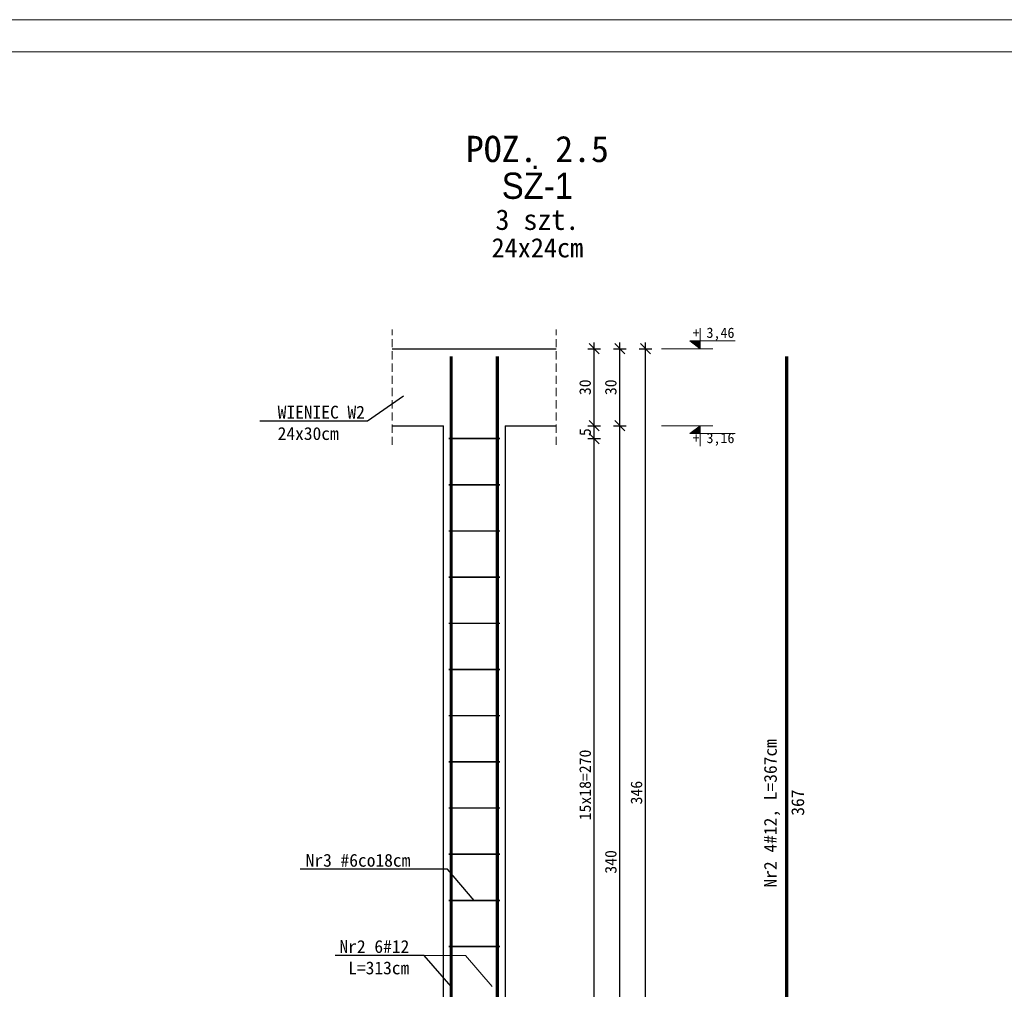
# Model space of a CAD drawing. Header units: millimetres. Extents: x -6343 to 9945, y -9929 to 237.
# Tile 11 of 43: x -3392 to -3008, y -9564 to -9186. Entities that reach past the tile are written whole.
import ezdxf
from ezdxf import colors
from ezdxf.entities.mleader import LeaderData, LeaderLine
from ezdxf.enums import TextEntityAlignment as Align
from ezdxf.math import Vec2, Vec3

# ---------------------------------------------------------------- set-up
doc = ezdxf.new("R2010")
doc.units = ezdxf.units.MM
doc.linetypes.add('HIDDEN2', pattern=[4.7625, 3.175, -1.5875])
doc.layers.add('_k_beton', color=21, linetype='Continuous')
doc.layers.add('AutoCAD_Structural_Detailing_pręt wyrzucony_', color=7, linetype='Continuous')
for name, color, linetype, lineweight in [('_k_opis', 7, 'Continuous', 13), ('_k_tabela', 7, 'Continuous', 13), ('_k_wymiar', 7, 'Continuous', 9), ('_k_zarys', 7, 'HIDDEN2', 20), ('_k_zbrojenie', 2, 'Continuous', 25), ('_k_zbrojenie_dolne', 3, 'Continuous', 35)]:
    doc.layers.add(name, color=color, linetype=linetype, lineweight=lineweight)
doc.styles.add('GENERATED_STYLE_1', font='MS Gothic.ttf')
doc.styles.add('Katarzyna', font='MS Gothic.ttf')
doc.dimstyles.new('1 - 20   (cm)', dxfattribs={"dimscale": 5, "dimtxt": 0.9, "dimasz": 0.8, "dimexe": 0.5, "dimexo": 0.5, "dimgap": 0.25, "dimtad": 1, "dimdec": 1, "dimzin": 12, "dimdsep": 46, "dimtxsty": 'GENERATED_STYLE_1', "dimblk1": 'OBLIQUE', "dimblk2": 'OBLIQUE', "dimsah": 1, "dimcen": 0, "dimdle": 0.5, "dimclrd": 256, "dimclre": 256, "dimclrt": 4, "dimazin": 0, "dimtfac": 0.75, "dimtdec": 1, "dimtix": 1, "dimtmove": 1, "dimatfit": 3, "dimldrblk": 'OBLIQUE', "dimfxl": 0.5, "dimfxlon": 1, "dimtvp": 0.75, "dimtolj": 1, "dimtzin": 0, "dimarcsym": 0})

# ---------------------------------------------------------------- blocks, each defined once
blk = doc.blocks.new('_OBLIQUE')
at = {"color": 0, "linetype": 'ByBlock'}
blk.add_line((-0.5, -0.5), (0.5, 0.5), dxfattribs=at)
blk = doc.blocks.new('*D117')
at = {"layer": '_k_wymiar', "lineweight": -2, "ltscale": 1.5, "transparency": 16777216}
for p, q in [((-3157.85, -9687.01), (-3157.85, -9342.01)), ((-3160.35, -9344.51), (-3155.35, -9344.51)), ((-3160.35, -9684.51), (-3155.35, -9684.51))]:
    blk.add_line(p, q, dxfattribs=at)
at = {"layer": 'Defpoints', "color": 0, "ltscale": 1.5, "transparency": 16777216}
for p in [(-3202.59, -9344.51), (-3157.85, -9344.51), (-3202.59, -9684.51)]:
    blk.add_point(p, dxfattribs=at)
at = {"layer": '_k_wymiar', "lineweight": -2, "ltscale": 1.5, "transparency": 16777216, "xscale": 4, "yscale": 4, "zscale": 4}
for p, rotation in [((-3157.85, -9344.51), 90), ((-3157.85, -9684.51), 270)]:
    blk.add_blockref('_OBLIQUE', p, dxfattribs=dict(at, rotation=rotation))
at = {"layer": '_k_wymiar', "color": 4, "ltscale": 1.5, "transparency": 16777216, "insert": (-3161.35, -9514.51), "char_height": 4.5, "attachment_point": 5, "rotation": 90, "style": 'GENERATED_STYLE_1'}
blk.add_mtext('\\A1;340', dxfattribs=at)
blk = doc.blocks.new('*D118')
at = {"layer": '_k_wymiar', "lineweight": -2, "ltscale": 1.5, "transparency": 16777216}
for p, q in [((-3157.85, -9347.01), (-3157.85, -9312.01)), ((-3160.35, -9314.51), (-3155.35, -9314.51)), ((-3160.35, -9344.51), (-3155.35, -9344.51))]:
    blk.add_line(p, q, dxfattribs=at)
at = {"layer": 'Defpoints', "color": 0, "ltscale": 1.5, "transparency": 16777216}
for p in [(-3182.59, -9314.51), (-3157.85, -9314.51), (-3202.59, -9344.51)]:
    blk.add_point(p, dxfattribs=at)
at = {"layer": '_k_wymiar', "lineweight": -2, "ltscale": 1.5, "transparency": 16777216, "xscale": 4, "yscale": 4, "zscale": 4}
for p, rotation in [((-3157.85, -9314.51), 90), ((-3157.85, -9344.51), 270)]:
    blk.add_blockref('_OBLIQUE', p, dxfattribs=dict(at, rotation=rotation))
at = {"layer": '_k_wymiar', "color": 4, "ltscale": 1.5, "transparency": 16777216, "insert": (-3161.35, -9329.51), "char_height": 4.5, "attachment_point": 5, "rotation": 90, "style": 'GENERATED_STYLE_1'}
blk.add_mtext('\\A1;30', dxfattribs=at)
blk = doc.blocks.new('*D119')
at = {"layer": '_k_wymiar', "lineweight": -2, "ltscale": 1.5, "transparency": 16777216}
for p, q in [((-3147.85, -9663.01), (-3147.85, -9312.01)), ((-3150.35, -9314.51), (-3145.35, -9314.51)), ((-3145.35, -9660.51), (-3150.35, -9660.51))]:
    blk.add_line(p, q, dxfattribs=at)
at = {"layer": 'Defpoints', "color": 0, "ltscale": 1.5, "transparency": 16777216}
for p in [(-3182.59, -9314.51), (-3147.85, -9314.51), (-3141.59, -9660.51)]:
    blk.add_point(p, dxfattribs=at)
at = {"layer": '_k_wymiar', "lineweight": -2, "ltscale": 1.5, "transparency": 16777216, "xscale": 4, "yscale": 4, "zscale": 4}
for p, rotation in [((-3147.85, -9314.51), 90), ((-3147.85, -9660.51), 270)]:
    blk.add_blockref('_OBLIQUE', p, dxfattribs=dict(at, rotation=rotation))
at = {"layer": '_k_wymiar', "color": 4, "ltscale": 1.5, "transparency": 16777216, "insert": (-3151.35, -9487.51), "char_height": 4.5, "attachment_point": 5, "rotation": 90, "style": 'GENERATED_STYLE_1'}
blk.add_mtext('\\A1;346', dxfattribs=at)
blk = doc.blocks.new('*U15')
blk.add_hatch(color=256).paths.add_polyline_path([(0, -0.153), (-0.198, -0.153), (0, 0)])
at = {"layer": '_k_wymiar'}
blk.add_line((0, -0.153), (0, -0.4), dxfattribs=at)
blk.add_lwpolyline([(0, -0.153), (0, 0), (-0.198, -0.153), (0.685, -0.153)], dxfattribs=at)
at = {"layer": '_k_wymiar', "style": 'GENERATED_STYLE_1'}
blk.add_attdef('%%P_0.00', text='', height=0.2, dxfattribs=at).set_placement((-0.146, -0.423), align=Align.BOTTOM_LEFT)
blk = doc.blocks.new('*U5')
blk.add_hatch(color=256).paths.add_polyline_path([(0, 0.153), (-0.198, 0.153), (0, 0)])
at = {"layer": '_k_wymiar'}
blk.add_line((0, 0.153), (0, 0.4), dxfattribs=at)
blk.add_lwpolyline([(0, 0.153), (0, 0), (-0.198, 0.153), (0.685, 0.153)], dxfattribs=at)
at = {"layer": '_k_wymiar', "style": 'GENERATED_STYLE_1'}
blk.add_attdef('%%P_0.00', text='', height=0.2, dxfattribs=at).set_placement((-0.146, 0.153), align=Align.BOTTOM_LEFT)
blk = doc.blocks.new('*D126')
at = {"layer": '_k_wymiar', "lineweight": -2, "ltscale": 1.5, "transparency": 16777216}
for p, q in [((-3167.85, -9622.01), (-3167.85, -9347.01)), ((-3170.35, -9349.51), (-3165.35, -9349.51)), ((-3170.35, -9619.51), (-3165.35, -9619.51))]:
    blk.add_line(p, q, dxfattribs=at)
at = {"layer": 'Defpoints', "color": 0, "ltscale": 1.5, "transparency": 16777216}
for p in [(-3204.59, -9349.51), (-3167.85, -9349.51), (-3204.59, -9619.51)]:
    blk.add_point(p, dxfattribs=at)
at = {"layer": '_k_wymiar', "lineweight": -2, "ltscale": 1.5, "transparency": 16777216, "xscale": 4, "yscale": 4, "zscale": 4}
for p, rotation in [((-3167.85, -9349.51), 90), ((-3167.85, -9619.51), 270)]:
    blk.add_blockref('_OBLIQUE', p, dxfattribs=dict(at, rotation=rotation))
at = {"layer": '_k_wymiar', "color": 4, "ltscale": 1.5, "transparency": 16777216, "insert": (-3171.35, -9484.51), "char_height": 4.5, "attachment_point": 5, "rotation": 90, "style": 'GENERATED_STYLE_1'}
blk.add_mtext('\\A1;15x18=270', dxfattribs=at)
blk = doc.blocks.new('*D127')
at = {"layer": '_k_wymiar', "lineweight": -2, "ltscale": 1.5, "transparency": 16777216}
for p, q in [((-3167.85, -9352.01), (-3167.85, -9342.01)), ((-3170.35, -9344.51), (-3165.35, -9344.51)), ((-3170.35, -9349.51), (-3165.35, -9349.51))]:
    blk.add_line(p, q, dxfattribs=at)
at = {"layer": 'Defpoints', "color": 0, "ltscale": 1.5, "transparency": 16777216}
for p in [(-3202.59, -9344.51), (-3167.85, -9344.51), (-3204.59, -9349.51)]:
    blk.add_point(p, dxfattribs=at)
at = {"layer": '_k_wymiar', "lineweight": -2, "ltscale": 1.5, "transparency": 16777216, "xscale": 4, "yscale": 4, "zscale": 4}
for p, rotation in [((-3167.85, -9344.51), 90), ((-3167.85, -9349.51), 270)]:
    blk.add_blockref('_OBLIQUE', p, dxfattribs=dict(at, rotation=rotation))
at = {"layer": '_k_wymiar', "color": 4, "ltscale": 1.5, "transparency": 16777216, "insert": (-3171.35, -9347.01), "char_height": 4.5, "attachment_point": 5, "rotation": 90, "style": 'GENERATED_STYLE_1'}
blk.add_mtext('\\A1;5', dxfattribs=at)
blk = doc.blocks.new('_None')
blk = doc.blocks.new('*D128')
at = {"layer": '_k_wymiar', "lineweight": -2, "transparency": 16777216}
for p, q in [((-3167.85, -9347.01), (-3167.85, -9312.01)), ((-3170.35, -9314.51), (-3165.35, -9314.51)), ((-3170.35, -9344.51), (-3165.35, -9344.51))]:
    blk.add_line(p, q, dxfattribs=at)
at = {"layer": 'Defpoints', "color": 0, "transparency": 16777216}
for p in [(-3182.59, -9314.51), (-3167.85, -9314.51), (-3182.59, -9344.51)]:
    blk.add_point(p, dxfattribs=at)
at = {"layer": '_k_wymiar', "lineweight": -2, "transparency": 16777216, "xscale": 4, "yscale": 4, "zscale": 4}
for p, rotation in [((-3167.85, -9314.51), 90), ((-3167.85, -9344.51), 270)]:
    blk.add_blockref('_OBLIQUE', p, dxfattribs=dict(at, rotation=rotation))
at = {"layer": '_k_wymiar', "color": 4, "transparency": 16777216, "insert": (-3171.35, -9329.51), "char_height": 4.5, "attachment_point": 5, "rotation": 90, "style": 'GENERATED_STYLE_1'}
blk.add_mtext('\\A1;30', dxfattribs=at)

msp = doc.modelspace()

# ---------------------------------------------------------------- linework, layer by layer
at = {"layer": '_k_beton', "ltscale": 3}
for points in [[(-3246.59, -9314.51), (-3182.59, -9314.51)], [(-3246.59, -9344.51), (-3226.59, -9344.51)], [(-3226.59, -9760.51), (-3226.59, -9344.51)], [(-3202.59, -9344.51), (-3202.59, -9760.51)], [(-3202.59, -9344.51), (-3182.59, -9344.51)]]:
    msp.add_lwpolyline(points, dxfattribs=at)
at = {"layer": '_k_opis', "ltscale": 1.5}
for points in [[(-3234.03, -9550.99), (-3223.59, -9563.12)], [(-3234.03, -9550.99), (-3218.03, -9550.99), (-3207.59, -9563.12)]]:
    msp.add_lwpolyline(points, dxfattribs=at)
at = {"layer": '_k_tabela', "ltscale": 10}
for points in [[(-2558.32, -9186.24), (-2558.32, -9928.74), (-3608.32, -9928.74), (-3608.32, -9186.24)], [(-2570.82, -9198.74), (-2570.82, -9916.24), (-3558.32, -9916.24), (-3558.32, -9198.74)]]:
    msp.add_lwpolyline(points, close=True, dxfattribs=at)
at = {"layer": '_k_wymiar', "ltscale": 5}
for points in [[(-3141.59, -9314.51), (-3121.59, -9314.51)], [(-3141.59, -9344.51), (-3121.59, -9344.51)]]:
    msp.add_lwpolyline(points, dxfattribs=at)
at = {"layer": '_k_zarys'}
for points in [[(-3246.59, -9352.01), (-3246.59, -9307.01)], [(-3182.59, -9352.01), (-3182.59, -9307.01)]]:
    msp.add_lwpolyline(points, dxfattribs=at)
at = {"layer": '_k_zbrojenie', "ltscale": 3, "const_width": 1.2}
for points in [[(-3223.59, -9684.51), (-3223.59, -9317.51)], [(-3205.59, -9684.51), (-3205.59, -9317.51)], [(-3092.83, -9684.51), (-3092.83, -9317.51)]]:
    msp.add_lwpolyline(points, dxfattribs=at)
at = {"layer": '_k_zbrojenie_dolne', "ltscale": 1.5, "const_width": 0.6}
for points in [[(-3224.59, -9349.51), (-3204.59, -9349.51)], [(-3224.59, -9367.51), (-3204.59, -9367.51)], [(-3224.59, -9385.51), (-3204.59, -9385.51)], [(-3224.59, -9403.51), (-3204.59, -9403.51)], [(-3224.59, -9421.51), (-3204.59, -9421.51)], [(-3224.59, -9439.51), (-3204.59, -9439.51)], [(-3224.59, -9457.51), (-3204.59, -9457.51)], [(-3224.59, -9475.51), (-3204.59, -9475.51)], [(-3224.59, -9493.51), (-3204.59, -9493.51)], [(-3224.59, -9511.51), (-3204.59, -9511.51)], [(-3224.59, -9529.51), (-3204.59, -9529.51)], [(-3224.59, -9547.51), (-3204.59, -9547.51)]]:
    msp.add_lwpolyline(points, dxfattribs=at)

# ---------------------------------------------------------------- block references
at = {"layer": '_k_wymiar', "xscale": 19.9999995, "yscale": 19.9999995, "zscale": 19.9999995}
msp.add_blockref('*U5', (-3126.59, -9314.51), dxfattribs=at).add_auto_attribs({'%%P_0.00': '+ 3,46'})
at = {"layer": '_k_wymiar'}
ref = msp.add_blockref('*U15', (-3126.59, -9344.51), dxfattribs=dict(at, xscale=19.9999995, yscale=19.9999995, zscale=19.9999995))
ref.add_attrib('%%P_0.00', '+ 3,16', dxfattribs={"height": 4, "style": 'GENERATED_STYLE_1'}).set_placement((-3129.51, -9352.48), align=Align.BOTTOM_LEFT)

# ---------------------------------------------------------------- texts
at = {"layer": '_k_opis', "ltscale": 5, "char_height": 5, "attachment_point": 1, "style": 'Katarzyna'}
for s, insert in [('\\pi1013.5;{\\fMS Gothic|b1|i0|c238|p49;\\H3x;ZBROJENIE ELEMENTÓW ŻELBETOWYCH\\P\\pi1203.2,l20,t1238.2;\\fMS Gothic|b0|i0|c238|p49;\\H0.8x;-^IFUNDAMENTY\\P\\pi1238.6,l0,tz;SKALA 1:25}', (-6344.94, -9209.65)), ('\\pi1013.5;{\\fMS Gothic|b1|i0|c238|p49;\\H3x;ZBROJENIE ELEMENTÓW ŻELBETOWYCH\\P\\pi1105.5;\\fMS Gothic|b0|i0|c238|p49;\\H0.8x;-PODCIĄGI, NADPROŻA, WIEŃCE\\P\\pi1238.6;SKALA 1:25}', (-5131.24, -9209.65)), ('\\pi1013.5;{\\fMS Gothic|b1|i0|c238|p49;\\H3x;ZBROJENIE ELEMENTÓW ŻELBETOWYCH\\P\\pi1269;\\fMS Gothic|b0|i0|c238|p49;\\H0.8x;-SŁUPY\\P\\pi1238.6;SKALA 1:25}', (-3895.44, -9209.65)), ('\\pi1162.8;{\\fMS Gothic|b1|i0|c238|p49;\\H3x;MUR OPOROWY MR-1\\P\\pi1238.6;\\fMS Gothic|b0|i0|c238|p49;\\H0.8x;SKALA 1:25}', (-3318.55, -9209.65))]:
    msp.add_mtext_dynamic_manual_height_columns(s, width=1315.029, gutter_width=25, heights=[0], dxfattribs=dict(at, insert=insert))
at = {"layer": '_k_opis', "insert": (-3189.97, -9279.01), "char_height": 5, "width": 137.5479, "attachment_point": 8, "line_spacing_factor": 0.84, "style": 'GENERATED_STYLE_1'}
msp.add_mtext('\\pt50;{\\fMS Gothic|b1|i0|c238|p49;\\H2.048x;POZ. 2.5\\PSŻ-1 \\P\\fMS Gothic|b0|i0|c238|p49;\\H0.78125x;3 szt.\\P\\H0.9375x;24x24cm }', dxfattribs=at)
at = {"layer": '_k_opis', "insert": (-3095.38, -9495.57), "char_height": 5, "width": 108.015, "attachment_point": 8, "rotation": 90, "style": 'GENERATED_STYLE_1'}
msp.add_mtext('{\\fMS Gothic|b1|i0|c238|p49;Nr2\\fMS Gothic|b0|i0|c128|p49; }4{\\fMS Gothic|b0|i0|c128|p49;#12, L=3}67{\\fMS Gothic|b0|i0|c128|p49;cm}', dxfattribs=at)
at = {"layer": 'AutoCAD_Structural_Detailing_pręt wyrzucony_', "color": 4, "style": 'GENERATED_STYLE_1'}
msp.add_text('367', height=5, rotation=90, dxfattribs=at).set_placement((-3086.02, -9496.5))

# ---------------------------------------------------------------- dimensions: what is measured, and where the dimension line sits
at = {"layer": '_k_wymiar', "ltscale": 1.5}
for base, p1, p2, picture, middle in [((-3157.85, -9314.51), (-3202.59, -9344.51), (-3182.59, -9314.51), '*D118', (-3161.35, -9329.51)), ((-3147.85, -9314.51), (-3141.59, -9660.51), (-3182.59, -9314.51), '*D119', (-3151.35, -9487.51)), ((-3167.85, -9344.51), (-3204.59, -9349.51), (-3202.59, -9344.51), '*D127', (-3171.35, -9347.01)), ((-3157.85, -9344.51), (-3202.59, -9684.51), (-3202.59, -9344.51), '*D117', (-3161.35, -9514.51))]:
    dim = msp.add_linear_dim(base=base, p1=p1, p2=p2, angle=90, dimstyle='1 - 20   (cm)', dxfattribs=at)
    dim.commit()
    dim.dimension.update_dxf_attribs({"geometry": picture, "text_midpoint": middle})
at = {"layer": '_k_wymiar'}
dim = msp.add_linear_dim(base=(-3167.85, -9314.51), p1=(-3182.59, -9344.51), p2=(-3182.59, -9314.51), angle=90, dimstyle='1 - 20   (cm)', dxfattribs=at)
dim.commit()
dim.dimension.update_dxf_attribs({"geometry": '*D128', "text_midpoint": (-3171.35, -9329.51)})
at = {"layer": '_k_wymiar', "ltscale": 1.5}
dim = msp.add_linear_dim(base=(-3167.85, -9349.51), p1=(-3204.59, -9619.51), p2=(-3204.59, -9349.51), angle=90, text='15x18=<>', dimstyle='1 - 20   (cm)', dxfattribs=at)
dim.commit()
dim.dimension.update_dxf_attribs({"geometry": '*D126', "text_midpoint": (-3171.35, -9484.51)})

# ---------------------------------------------------------------- leaders
at = {"layer": '_k_opis', "ltscale": 0.1}
ml = msp.add_multileader_mtext('Standard', dxfattribs=at)
ml.set_content('WIENIEC W2\\P24x30cm', color=256, style='GENERATED_STYLE_1')
ml.set_leader_properties()
ml.set_arrow_properties(name='NONE')
ml.build(insert=Vec2(0, 0))
ml.multileader.update_dxf_attribs({"text_left_attachment_type": 6, "text_right_attachment_type": 6, "arrow_head_size": 4.5})
ctx = ml.context
ctx.base_point, ctx.char_height, ctx.arrow_head_size, ctx.landing_gap_size, ctx.plane_origin = Vec3(-3291.69, -9342.71), 5, 4.5, 0.5, Vec3(-2899.34, -9502.15)
ctx.left_attachment, ctx.right_attachment = 6, 6
notes = []
notes.append((ctx, [(0, (1, 1, 0), (-3256.14, -9342.71), (-1, 0), 2.47, [(1, [(-3242.15, -9333.03)], 0, [])])]))
ctx.mtext.insert, ctx.mtext.width, ctx.mtext.flow_direction = Vec3(-3291.19, -9336.71), 42.4847, 5
ml = msp.add_multileader_mtext('Standard', dxfattribs=at)
ml.set_content('\\A1;{\\fMS Gothic|b1|i0|c238|p49;Nr3 #6co18cm}', color=256, style='GENERATED_STYLE_1')
ml.set_leader_properties()
ml.set_arrow_properties(name='NONE')
ml.build(insert=Vec2(0, 0))
ml.multileader.update_dxf_attribs({"text_left_attachment_type": 6, "text_right_attachment_type": 6, "arrow_head_size": 4.5})
ctx = ml.context
ctx.base_point, ctx.char_height, ctx.arrow_head_size, ctx.landing_gap_size, ctx.plane_origin = Vec3(-3278.7, -9517.37), 5, 4.5, 0.5, Vec3(-2956.76, -9647.7)
ctx.left_attachment, ctx.right_attachment, ctx.text_align_type = 6, 6, 2
notes.append((ctx, [(0, (1, 1, 0), (-3225.03, -9517.37), (-1, 0), 13.94, [(1, [(-3214.59, -9529.51)], 0, [])])]))
ctx.mtext.insert, ctx.mtext.width, ctx.mtext.alignment, ctx.mtext.flow_direction = Vec3(-3239.47, -9511.37), 42.4847, 3, 5
ml = msp.add_multileader_mtext('Standard', dxfattribs=at)
ml.set_content('\\A1;{\\fMS Gothic|b1|i0|c238|p49;Nr2 6#12\\fMS Gothic|b0|i0|c128|p49;\\PL=}313{\\fMS Gothic|b0|i0|c128|p49;cm}', color=256, style='GENERATED_STYLE_1')
ml.set_leader_properties()
ml.set_arrow_properties(name='NONE')
ml.build(insert=Vec2(0, 0))
ml.multileader.update_dxf_attribs({"text_left_attachment_type": 6, "text_right_attachment_type": 6, "arrow_head_size": 4.5})
ctx = ml.context
ctx.base_point, ctx.char_height, ctx.arrow_head_size, ctx.landing_gap_size, ctx.plane_origin = Vec3(-3265.92, -9550.99), 5, 4.5, 0.5, Vec3(-2965.76, -9681.32)
ctx.left_attachment, ctx.right_attachment, ctx.text_align_type = 6, 6, 2
notes.append((ctx, [(0, (1, 1, 0), (-3234.03, -9550.99), (-1, 0), 5.36, [(1, [(-3223.59, -9563.12)], 0, [])])]))
ctx.mtext.insert, ctx.mtext.width, ctx.mtext.alignment, ctx.mtext.flow_direction = Vec3(-3239.89, -9544.99), 42.4847, 3, 5
for ctx, leaders in notes:
    for number, flags, end, landing, length, lines in leaders:
        leader = LeaderData()
        leader.index, (leader.has_last_leader_line, leader.has_dogleg_vector, leader.attachment_direction) = number, flags
        leader.last_leader_point, leader.dogleg_vector, leader.dogleg_length = Vec3(end), Vec3(landing), length
        for number, points, colour, breaks in lines:
            line = LeaderLine()
            line.index, line.vertices, line.color, line.breaks = number, Vec3.list(points), colors.encode_raw_color(colour), breaks
            leader.lines.append(line)
        ctx.leaders.append(leader)

doc.saveas('drawing.dxf')
